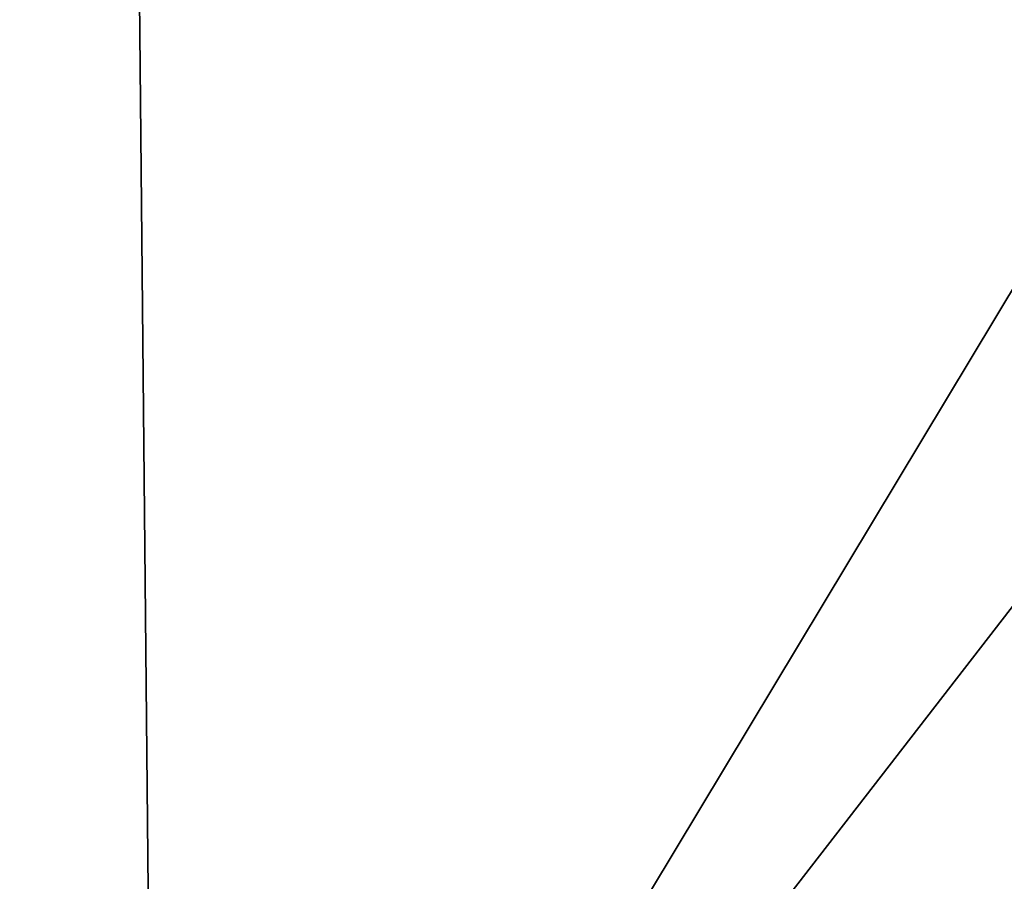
# Model space of a CAD drawing. Header units: millimetres. Extents: x -18 to 146, y -18 to 146.
# Tile 203 of 256: x 37.963 to 38.579, y 30.905 to 31.443. Entities that reach past the tile are written whole.
import ezdxf

# ---------------------------------------------------------------- set-up
doc = ezdxf.new("R2010")
doc.units = ezdxf.units.MM
doc.header["$LTSCALE"] = 25.4
doc.layers.get('0').update_dxf_attribs({"true_color": 0xff5454})

# ---------------------------------------------------------------- blocks, each defined once
blk = doc.blocks.new('CL-KEA-LED-30W-8770-8771.STL')
at = {"color": 250, "true_color": 0x313131}
mesh = blk.add_polyface(dxfattribs=at)
corners = [(38.04843139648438, 30.3849983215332, 40.64240264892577), (34.75174331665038, 33.21511459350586, 40.64240264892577), (37.98785018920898, 36.6194953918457, 46.07761383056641)]
mesh.append_faces([[corners[k] for k in face] for face in [(0, 1, 2)]], dxfattribs={"color": 250})
mesh = blk.add_polyface(dxfattribs=at)
corners = [(40.48871994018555, 34.44092559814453, 46.07761383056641), (38.04843139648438, 30.3849983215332, 40.64240264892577), (37.98785018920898, 36.6194953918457, 46.07761383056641)]
mesh.append_faces([[corners[k] for k in face] for face in [(0, 1, 2)]], dxfattribs={"color": 250})
mesh = blk.add_polyface(dxfattribs=at)
corners = [(40.92351913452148, 34.09930419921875, 46.07761383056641), (38.04843139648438, 30.3849983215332, 40.64240264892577), (40.48871994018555, 34.44092559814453, 46.07761383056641)]
mesh.append_faces([[corners[k] for k in face] for face in [(0, 1, 2)]], dxfattribs={"color": 250})
mesh = blk.add_polyface(dxfattribs=at)
corners = [(40.92351913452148, 34.09930419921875, 46.07761383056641), (41.61452865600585, 27.90292739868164, 40.64240264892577), (38.04843139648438, 30.3849983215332, 40.64240264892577), (44.09909057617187, 31.88903999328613, 46.07761383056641)]
mesh.append_faces([[corners[k] for k in face] for face in [(0, 1, 2), (1, 0, 3)]], dxfattribs={"vtx0": -1, "color": 250})
mesh = blk.add_polyface(dxfattribs=at)
corners = [(34.75174331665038, 33.21511459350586, 40.64240264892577), (35.4454231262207, 27.02218627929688, 34.8527946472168), (31.82187652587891, 30.13289642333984, 34.8527946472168), (38.04843139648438, 30.3849983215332, 40.64240264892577)]
mesh.append_faces([[corners[k] for k in face] for face in [(0, 1, 2), (1, 0, 3)]], dxfattribs={"vtx0": -1, "color": 250})

msp = doc.modelspace()

# ---------------------------------------------------------------- block references
at = {"color": 0}
msp.add_blockref('CL-KEA-LED-30W-8770-8771.STL', (0, 0), dxfattribs=at)

doc.saveas('drawing.dxf')
